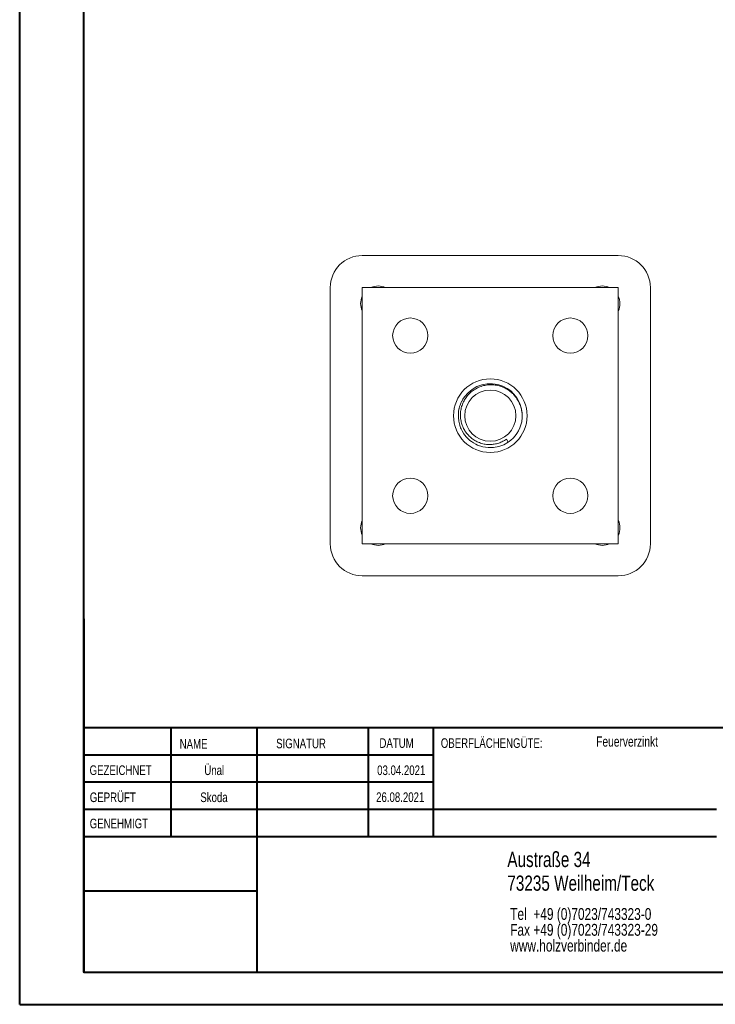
# Model space of a CAD drawing. Header units: millimetres. Extents: x 0 to 210, y 0 to 297.
# Tile 1 of 38: x 0 to 109, y 0 to 154. Entities that reach past the tile are written whole.
import ezdxf

# ---------------------------------------------------------------- set-up
doc = ezdxf.new("R2010")
doc.units = ezdxf.units.MM
doc.linetypes.add('HIDDEN', pattern=[1.905, 1.27, -0.635])
doc.layers.add('FORMAT', color=7, linetype='HIDDEN')
doc.styles.add('SLDTEXTSTYLE0', font='TXT', dxfattribs={"width": 0.75})

# ---------------------------------------------------------------- blocks, each defined once
blk = doc.blocks.new('SW_NOTE_0')
at = {"color": 0, "linetype": 'Continuous', "lineweight": 0, "char_height": 1.8521, "attachment_point": 1, "style": 'SLDTEXTSTYLE0'}
for s, insert in [('Tel  +49 (0)7023/743323-0', (0, 2.39)), ('Fax +49 (0)7023/743323-29', (0, -0.08)), ('www.holzverbinder.de', (0, -2.55))]:
    blk.add_mtext(s, dxfattribs=dict(at, insert=insert))

msp = doc.modelspace()

# ---------------------------------------------------------------- linework, layer by layer
at = {"color": 7, "linetype": 'Continuous', "lineweight": 40}
for p, q in [((0.08, 0.21), (0.08, 297.21)), ((10.08, 5.21), (10.08, 292.21)), ((10.11, 60.37), (10.11, 5.12)), ((205.08, 43.37), (10.11, 43.37)), ((23.71, 43.37), (23.71, 26.37)), ((37.1, 43.37), (37.1, 5.12)), ((54.51, 43.37), (54.51, 26.37)), ((64.71, 26.37), (64.71, 43.37)), ((64.71, 39.1), (10.11, 39.1)), ((64.71, 34.87), (10.11, 34.87)), ((108.91, 30.62), (10.11, 30.62)), ((108.91, 26.37), (10.11, 26.37)), ((37.1, 17.87), (10.11, 17.87)), ((10.11, 13.71), (10.08, 13.71)), ((10.11, 9.46), (10.08, 9.46)), ((10.08, 5.21), (205.08, 5.21)), ((0.08, 0.21), (210.08, 0.21))]:
    msp.add_line(p, q, dxfattribs=at)
at = {"color": 7, "linetype": 'Continuous', "lineweight": 15}
for p, q in [((93.59, 117.1), (53.59, 117.1)), ((48.59, 112.1), (48.59, 72.1)), ((93.59, 112.1), (53.59, 112.1)), ((53.59, 112.1), (53.59, 72.1)), ((93.59, 72.1), (93.59, 112.1)), ((98.59, 72.1), (98.59, 112.1)), ((53.59, 72.1), (93.59, 72.1)), ((53.59, 67.1), (93.59, 67.1))]:
    msp.add_line(p, q, dxfattribs=at)
at = {"color": 7, "linetype": 'Continuous', "lineweight": 0}
for p, q in [((64.71, 39.12), (10.11, 39.12)), ((23.71, 5.21), (23.71, 5.12)), ((54.51, 5.21), (54.51, 5.12))]:
    msp.add_line(p, q, dxfattribs=at)
at = {"color": 7, "linetype": 'Continuous', "lineweight": 15}
for centre, radius in [((61.09, 104.6), 2.75), ((86.09, 104.6), 2.75), ((73.59, 92.1), 5.75), ((61.09, 79.6), 2.75), ((86.09, 79.6), 2.75)]:
    msp.add_circle(centre, radius, dxfattribs=at)
for centre, radius, start, end in [((53.59, 112.1), 5, 90, 180), ((93.59, 112.1), 5, 0, 90), ((56.09, 109.6), 2.75, 65.38, 114.62), ((91.09, 109.6), 2.75, 65.38, 114.62), ((56.09, 109.6), 2.75, 155.38, 204.62), ((91.09, 109.6), 2.75, 335.38, 24.62), ((56.09, 74.6), 2.75, 155.38, 204.62), ((91.09, 74.6), 2.75, 335.38, 24.62), ((53.59, 72.1), 5, 180, 270), ((56.09, 74.6), 2.75, 245.38, 270), ((56.09, 74.6), 2.75, 270, 294.62), ((91.09, 74.6), 2.75, 245.38, 270), ((91.09, 74.6), 2.75, 270, 294.62), ((93.59, 72.1), 5, 270, 0)]:
    msp.add_arc(centre, radius, start, end, dxfattribs=at)
at = {"layer": 'FORMAT', "linetype": 'Continuous', "lineweight": 15}
msp.add_line((76.1, 88.41), (76.4, 87.97), dxfattribs=at)
at = {"layer": 'FORMAT', "linetype": 'Continuous', "lineweight": 15, "flags": 128}
msp.add_lwpolyline([(78.56, 91.73), (78.59, 92.34), (78.48, 93.16), (78.23, 93.98), (77.73, 94.91), (77.29, 95.46), (76.78, 95.96), (76.21, 96.36), (75.57, 96.69), (74.78, 96.96), (73.94, 97.09), (73.11, 97.08), (72.27, 96.92), (71.49, 96.64), (70.75, 96.21), (70.11, 95.68), (69.55, 95.04), (69.31, 94.68), (69.12, 94.33), (69.1, 94.3), (69.11, 94.31), (68.93, 93.92), (68.88, 93.76), (68.8, 93.53), (68.72, 93.24), (68.71, 93.17), (68.7, 93.16), (68.63, 92.72), (68.61, 92.56), (68.61, 92.53), (68.61, 92.52), (68.6, 91.86), (68.6, 91.82), (68.66, 91.26), (68.71, 91.04), (68.76, 90.81), (68.82, 90.6), (68.84, 90.55), (68.89, 90.4), (68.96, 90.22), (69.05, 90.02), (69.2, 89.71), (69.46, 89.29), (69.57, 89.13), (69.89, 88.74), (69.95, 88.68), (69.99, 88.64), (70.17, 88.45), (70.41, 88.25), (70.67, 88.05), (70.98, 87.84), (71.32, 87.64), (71.61, 87.51), (72.4, 87.24), (73.24, 87.11), (74.07, 87.12), (74.91, 87.28), (75.68, 87.56), (76.4, 87.97), (76.4, 87.97)], dxfattribs=at)
at = {"layer": 'FORMAT', "linetype": 'Continuous', "lineweight": 15}
msp.add_circle((73.59, 92.1), 4, dxfattribs=at)
for radius, start, end in [(5, 304.2227, 348.7002), (4.46, 296.0985, 304.2227)]:
    msp.add_arc((73.59, 92.1), radius, start, end, dxfattribs=at)
msp.add_open_spline([(75.55, 88.1), (75.45, 88.04), (75.13, 87.89), (74.68, 87.74), (74.21, 87.65), (73.74, 87.59), (73.27, 87.59), (72.79, 87.64), (72.3, 87.74), (71.82, 87.9), (71.36, 88.12), (70.93, 88.38), (70.52, 88.69), (70.18, 89.03), (69.96, 89.27), (69.77, 89.52), (69.52, 89.9), (69.31, 90.32), (69.15, 90.77), (69.02, 91.23), (68.94, 91.69), (68.92, 92.18), (68.94, 92.69), (69.02, 93.2), (69.17, 93.71), (69.31, 94.07), (69.48, 94.43), (69.69, 94.77), (69.92, 95.1), (70.26, 95.5), (70.66, 95.86), (71.09, 96.16), (71.43, 96.36), (71.79, 96.54), (72.16, 96.68), (72.55, 96.79), (72.94, 96.87), (73.35, 96.92), (73.75, 96.93), (74.16, 96.91), (74.56, 96.85), (74.96, 96.76), (75.35, 96.64), (75.72, 96.48), (76.08, 96.3), (76.43, 96.08), (76.75, 95.84), (77.08, 95.56), (77.38, 95.23), (77.64, 94.9), (77.92, 94.48), (78.14, 94.06), (78.31, 93.62), (78.45, 93.16), (78.54, 92.7), (78.58, 92.16), (78.58, 91.67), (78.52, 91.3), (78.5, 91.12)], degree=3, knots=[0, 0, 0, 0, 0.0137783, 0.041745, 0.0559616, 0.06974, 0.0977066, 0.1119233, 0.1266078, 0.1564751, 0.1716926, 0.1864375, 0.2164087, 0.2316692, 0.2433795, 0.255139, 0.2689169, 0.2968633, 0.3110585, 0.3248364, 0.3527814, 0.3669735, 0.3821, 0.4128498, 0.4285084, 0.4438824, 0.4593632, 0.4751807, 0.4911145, 0.5064886, 0.5377586, 0.5536915, 0.569111, 0.5846335, 0.6004802, 0.6164387, 0.6321575, 0.6479855, 0.6641577, 0.6804488, 0.6961676, 0.7119956, 0.7281678, 0.7444589, 0.760181, 0.7760076, 0.7921631, 0.8084321, 0.8264848, 0.8446963, 0.8584729, 0.8863665, 0.900506, 0.9142826, 0.9421759, 0.9563145, 0.9780241, 1, 1, 1, 1], dxfattribs=at)

# ---------------------------------------------------------------- block references
at = {"color": 7, "linetype": 'Continuous', "lineweight": 0}
msp.add_blockref('SW_NOTE_0', (76.7, 12.85), dxfattribs=at)

# ---------------------------------------------------------------- texts
at = {"color": 7, "linetype": 'Continuous', "lineweight": 0, "style": 'SLDTEXTSTYLE0'}
for s, insert, char_height, attachment_point in [('NAME', (25.07, 41.62), 1.5, 1), ('SIGNATUR', (40.14, 41.68), 1.5, 1), ('DATUM', (56.28, 41.74), 1.5, 1), ('OBERFLÄCHENGÜTE:', (65.86, 41.74), 1.5, 1), ('Feuerverzinkt', (90.14, 42.03), 1.5875, 1), ('GEZEICHNET', (11, 37.51), 1.5, 1), ('Ünal', (30.47, 37.5), 1.499, 2), ('03.04.2021', (59.68, 37.5), 1.499, 2), ('GEPRÜFT', (11.03, 33.28), 1.5, 1), ('Skoda', (30.43, 33.28), 1.499, 2), ('26.08.2021', (59.52, 33.3), 1.499, 2), ('GENEHMIGT', (11.02, 29.19), 1.5, 1), ('Austraße 34', (76.25, 24.02), 2.3813, 1), ('73235 Weilheim/Teck', (76.25, 20.32), 2.3813, 1)]:
    msp.add_mtext(s, dxfattribs=dict(at, insert=insert, char_height=char_height, attachment_point=attachment_point))

doc.saveas('drawing.dxf')
